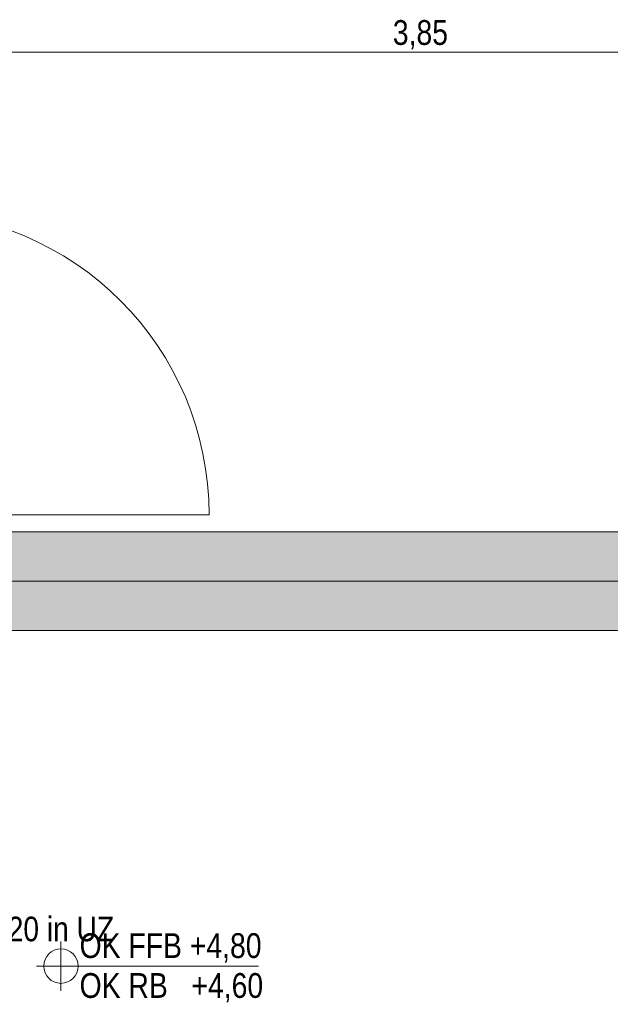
# Model space of a CAD drawing. Extents: x -620 to 3480, y 62 to 1107.
# Tile 11 of 244: x -485 to -436, y 342 to 422. Entities that reach past the tile are written whole.
import ezdxf
from ezdxf.lldxf.tags import DXFTag

# ---------------------------------------------------------------- set-up
doc = ezdxf.new("R2010")
doc.units = 0
doc.layers.get('0').update_dxf_attribs({"lineweight": 35})
for name, color, linetype, lineweight, true_color in [('30 -34 Innenwände- 4 Türen_Fenster', 9, 'Continuous', 15, 0x808080), ('30 -35 Decken- 1 Konstruktion-Träger- Stahlbeton', 7, 'grob-A06G9GKW8I', 13, 0x33aa00), ('70 -76 Bemaßung- 2 Allgemein', 9, 'Continuous', 5, 0x808080)]:
    doc.layers.add(name, color=color, linetype=linetype, lineweight=lineweight, true_color=true_color)
for name, color, linetype, lineweight in [('70 -71 Achsen- 1 Gebäudeachsen', 7, 'STRICHPUNKT2-A06G9GKV8I', 18), ('70 -72 Beschriftung- 5 Höhenkoten', 7, 'Continuous', 15), ('Detailelementbeschriftung', 7, 'Continuous', 9)]:
    doc.layers.add(name, color=color, linetype=linetype, lineweight=lineweight)
doc.layers.add('iwb_Schraffur_Unterzug', color=7, linetype='Continuous', lineweight=5, true_color=0xffffcc, plot=False)
doc.styles.get("Standard").update_dxf_attribs({"font": 'ARIALN.TTF'})
tags = doc.linetypes.add('grob-A06G9GKW8I', pattern=[14, 3, -8, 3]).pattern_tags.tags
tags[8:9] = [DXFTag(74, 4), DXFTag(75, 0), DXFTag(340, '0'), DXFTag(46, 0.0), DXFTag(50, 0.0), DXFTag(44, 0.0), DXFTag(45, 0.0)]
tags[6:7] = [DXFTag(74, 4), DXFTag(75, 0), DXFTag(340, '0'), DXFTag(46, 0.0), DXFTag(50, 0.0), DXFTag(44, 0.0), DXFTag(45, 0.0)]
tags[4:5] = [DXFTag(74, 4), DXFTag(75, 0), DXFTag(340, '0'), DXFTag(46, 0.0), DXFTag(50, 0.0), DXFTag(44, 0.0), DXFTag(45, 0.0)]
tags = doc.linetypes.add('STRICHPUNKT2-A06G9GKV8I', pattern=[12.7, 6.35, -3.175, 0, -3.175]).pattern_tags.tags
tags[10:11] = [DXFTag(74, 4), DXFTag(75, 0), DXFTag(340, '0'), DXFTag(46, 0.0), DXFTag(50, 0.0), DXFTag(44, 0.0), DXFTag(45, 0.0)]
tags[8:9] = [DXFTag(74, 4), DXFTag(75, 0), DXFTag(340, '0'), DXFTag(46, 0.0), DXFTag(50, 0.0), DXFTag(44, 0.0), DXFTag(45, 0.0)]
tags[6:7] = [DXFTag(74, 4), DXFTag(75, 0), DXFTag(340, '0'), DXFTag(46, 0.0), DXFTag(50, 0.0), DXFTag(44, 0.0), DXFTag(45, 0.0)]
tags[4:5] = [DXFTag(74, 4), DXFTag(75, 0), DXFTag(340, '0'), DXFTag(46, 0.0), DXFTag(50, 0.0), DXFTag(44, 0.0), DXFTag(45, 0.0)]

# ---------------------------------------------------------------- blocks, each defined once
blk = doc.blocks.new('Referenz-A06G9GKX8I')
at = {"layer": '30 -34 Innenwände- 4 Türen_Fenster', "color": 0, "linetype": 'grob-A06G9GKW8I', "ltscale": 0.15}
blk.add_line((-493.713, 381.357), (-469.113, 381.357), dxfattribs=at)
blk.add_ellipse((-493.713, 381.357), major_axis=(24.6, 0), ratio=1, start_param=0, end_param=1.570796, dxfattribs=at)
at = {"layer": '30 -35 Decken- 1 Konstruktion-Träger- Stahlbeton', "color": 0}
for p, q in [((-490.513, 379.957), (-3.513, 379.957)), ((-490.513, 371.957), (-3.513, 371.957))]:
    blk.add_line(p, q, dxfattribs=at)
at = {"layer": '70 -71 Achsen- 1 Gebäudeachsen', "color": 0, "linetype": 'STRICHPUNKT2-A06G9GKV8I', "ltscale": 0.18}
blk.add_line((-562.014, 375.957), (85.427, 375.957), dxfattribs=at)
at = {"layer": '70 -72 Beschriftung- 5 Höhenkoten', "color": 0, "linetype": 'Continuous', "ltscale": 0.15}
for p, q in [((-481.174, 342.657), (-481.174, 346.657)), ((-481.174, 344.657), (-481.174, 346.057)), ((-483.174, 344.657), (-465.086, 344.657)), ((-482.574, 344.657), (-481.174, 344.657)), ((-479.774, 344.657), (-481.174, 344.657)), ((-481.174, 344.657), (-481.174, 343.257))]:
    blk.add_line(p, q, dxfattribs=at)
for major_axis in [(0, 1.4), (1.4, 0), (-1.4, 0), (0, -1.4)]:
    blk.add_ellipse((-481.174, 344.657), major_axis=major_axis, ratio=1, start_param=0, end_param=1.570796, dxfattribs=at)
at = {"layer": '70 -76 Bemaßung- 2 Allgemein', "color": 0, "linetype": 'Continuous', "ltscale": 0.13}
blk.add_line((-414.574, 418.957), (-489.453, 418.957), dxfattribs=at)
at = {"layer": '70 -72 Beschriftung- 5 Höhenkoten', "color": 0, "linetype": 'ByBlock', "ltscale": 0.15, "char_height": 2.01377, "attachment_point": 1}
for s, insert in [('{\\fArial Narrow;OK FFB +4,80}', (-479.657, 347.333)), ('{\\fArial Narrow;OK RB   +4,60}', (-479.657, 344.088))]:
    blk.add_mtext(s, dxfattribs=dict(at, insert=insert))
at = {"layer": '70 -76 Bemaßung- 2 Allgemein', "color": 0, "linetype": 'Continuous', "ltscale": 0.13, "insert": (-454.164, 421.573), "char_height": 2.01377, "attachment_point": 1}
blk.add_mtext('{\\fArial Narrow;3,85}', dxfattribs=at)
blk = doc.blocks.new('Referenz-A06G9GKZ8I')
at = {"layer": 'iwb_Schraffur_Unterzug', "linetype": 'Continuous', "ltscale": 0.13}
for points in [[(-562.014, 379.957), (-3.513, 379.957), (-3.513, 371.957)], [(-562.014, 379.957), (-3.513, 371.957), (-562.014, 376.507)], [(-562.014, 376.507), (-3.513, 371.957), (-562.014, 371.957)]]:
    blk.add_solid(points, dxfattribs=at)
blk = doc.blocks.new('Einzeiliger Text-A06G9GUX8I')
at = {"color": 0, "lineweight": -2, "insert": (-488.812, 348.677), "char_height": 2, "attachment_point": 1}
blk.add_mtext('{\\fArial Narrow;DN20 in UZ}', dxfattribs=at)

msp = doc.modelspace()

# ---------------------------------------------------------------- block references
at = {"color": 8, "lineweight": 25, "ltscale": 0.25, "true_color": 0x808080}
for name in ['Referenz-A06G9GKX8I', 'Referenz-A06G9GKZ8I']:
    msp.add_blockref(name, (0, 0), dxfattribs=at)
at = {"layer": 'Detailelementbeschriftung', "ltscale": 0.13}
msp.add_blockref('Einzeiliger Text-A06G9GUX8I', (0, 0), dxfattribs=at)

doc.saveas('drawing.dxf')
